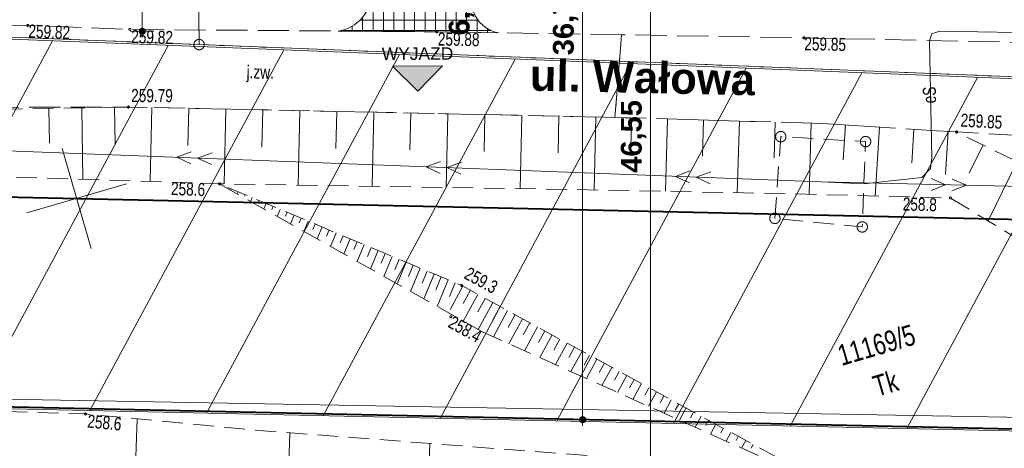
# Model space of a CAD drawing. Header units: millimetres. Extents: x -105537 to 923666, y -162842 to 175608.
# Tile 5 of 41: x -15493 to 31858, y -38074 to -17484. Entities that reach past the tile are written whole.
import ezdxf
from ezdxf.enums import TextEntityAlignment as Align
from ezdxf.xclip import XClip

# ---------------------------------------------------------------- set-up
doc = ezdxf.new("R2010")
doc.units = ezdxf.units.MM
doc.header["$MEASUREMENT"] = 0
doc.header["$XCLIPFRAME"] = 0
for name, pattern in [('1', [1500, 1000, -500]), ('1053', [2000, 1500, -500]), ('2218', [1000, 500, -500]), ('3820', [1500, 1000, -500])]:
    doc.linetypes.add(name, pattern=pattern)
for name, color, linetype in [('A__!REF_RYSUNKI', 7, 'Continuous'), ('Nowe_02-PZT-OBIEKTY', 7, 'Continuous'), ('Nowe_A_WYM_SYTUACJA', 7, 'Continuous')]:
    doc.layers.add(name, color=color, linetype=linetype)
for name, color, linetype, lineweight in [('Nowe_01-PZT-WYPEŁNIENIA_Nr_pióra__18', 9, 'Continuous', 13), ('Nowe_02-PZT-OBIEKTY_Nr_pióra__1', 7, 'Continuous', 13), ('Nowe_02-PZT-OBIEKTY_Nr_pióra__46', 7, 'Continuous', 15), ('Nowe_A_WYM_SYTUACJA_Nr_pióra__1', 7, 'Continuous', 13), ('Nowe_A_WYM_SYTUACJA_Nr_pióra__45', 7, 'Continuous', 15), ('Nowe_A_WYM_SYTUACJA_Nr_pióra__85', 7, 'Continuous', 13), ('Wadowice Wałowa mdcp500_2_EGB_DzialkaEwidencyjna_Nr_pióra__3', 3, 'Continuous', 18), ('Wadowice Wałowa mdcp500_2_EGB_KonturUzytkuGruntowego_Nr_pióra__3', 3, 'Continuous', 18), ('Wadowice Wałowa mdcp500_2_EGB_PunktGraniczny_Nr_pióra__3', 3, 'Continuous', 18), ('Wadowice Wałowa mdcp500_2_GES_InneUrzadzeniaTowarzyszace_Nr_pióra__7', 7, 'Continuous', 18), ('Wadowice Wałowa mdcp500_2_GES_PrzewodElektroenergetyczny_Nr_pióra__1', 1, 'Continuous', 18), ('Wadowice Wałowa mdcp500_2_GES_UrzadzeniaTowarzyszczaceLin_Nr_pióra__7', 7, 'Continuous', 18), ('Wadowice Wałowa mdcp500_2_linie_mpzp_Nr_pióra__135', 135, 'Continuous', 18), ('Wadowice Wałowa mdcp500_2_OT_Komunikacja_Nr_pióra__7', 7, 'Continuous', 18), ('Wadowice Wałowa mdcp500_2_OT_Rzedna_Nr_pióra__7', 7, 'Continuous', 18), ('Wadowice Wałowa mdcp500_2_OT_Skarpa_Nr_pióra__7', 7, 'Continuous', 18), ('Wadowice Wałowa mdcp500_2_siatka_Nr_pióra__7', 7, 'Continuous', 18), ('Wadowice Wałowa mdcp500_2_zakres_pomiaru_Nr_pióra__6', 6, 'Continuous', 18)]:
    doc.layers.add(name, color=color, linetype=linetype, lineweight=lineweight)
for name, color, linetype, lineweight, true_color in [('Nowe_01-PZT-WYPEŁNIENIA_Nr_pióra__249', 7, 'Continuous', 13, 0x595959), ('PZT_MPZP_Nr_pióra__226', 7, 'Continuous', 40, 0x59c9ff), ('Wadowice Wałowa mdcp500_2_teren_zamkniety_Nr_pióra__9', 7, 'Continuous', 18, 0xaaaaaa)]:
    doc.layers.add(name, color=color, linetype=linetype, lineweight=lineweight, true_color=true_color)
doc.styles.add('STYL_AUTOMATYCZNY_2', font='arial.ttf')
doc.styles.add('STYL_AUTOMATYCZNY_3', font='arial.ttf')
doc.styles.add('STYL_AUTOMATYCZNY_5', font='arial.ttf')
doc.styles.add('STYL_AUTOMATYCZNY_6', font='arial.ttf', dxfattribs={"width": 0.75})
doc.linetypes.add('Linia zabudowy - nieprzekraczalna I WSC', pattern='A,0,[2,PAB.6.2 PROJEKT ZAGOSPODAROWANIA TERENU1.Shx,S=23.809524,R=0,X=0,Y=0.361417],-3000,0', length=3000)
doc.dimstyles.new('STYL_AUTOMATYCZNY__1', dxfattribs={"dimtxt": 1000, "dimasz": 570, "dimexe": 0.18, "dimexo": 0.0625, "dimgap": 0, "dimtad": 1, "dimlfac": 0.001, "dimzin": 0, "dimdsep": 46, "dimtxsty": 'STYL_AUTOMATYCZNY_5', "dimblk": 'ARROWHEAD_11', "dimblk1": 'ARROWHEAD_11', "dimblk2": 'ARROWHEAD_11', "dimcen": 0.09, "dimse1": 1, "dimse2": 1, "dimclrd": 7, "dimclre": 7, "dimclrt": 7, "dimadec": 0, "dimazin": 0, "dimtfac": 1, "dimtdec": 4, "dimtmove": 0, "dimatfit": 3, "dimfxl": 1, "dimtolj": 1, "dimtzin": 0, "dimarcsym": 0})
doc.dimstyles.new('STYL_AUTOMATYCZNY__4', dxfattribs={"dimtxt": 1000, "dimasz": 570, "dimexe": 0.18, "dimexo": 0.0625, "dimgap": 0, "dimtad": 1, "dimlfac": 0.001, "dimzin": 0, "dimdsep": 46, "dimtxsty": 'STYL_AUTOMATYCZNY_5', "dimblk": 'ARROWHEAD_11', "dimblk1": 'ARROWHEAD_11', "dimblk2": 'ARROWHEAD_11', "dimcen": 0.09, "dimse1": 1, "dimse2": 1, "dimclrd": 7, "dimclre": 7, "dimclrt": 7, "dimadec": 0, "dimazin": 0, "dimtfac": 1, "dimtdec": 4, "dimtmove": 2, "dimatfit": 3, "dimfxl": 1, "dimtolj": 1, "dimtzin": 0, "dimarcsym": 0})

# ---------------------------------------------------------------- blocks, each defined once
blk = doc.blocks.new('Symbol wejścia 27[2]_1', base_point=(4842, -19705))
at = {"layer": 'Nowe_02-PZT-OBIEKTY', "linetype": 'Continuous', "lineweight": 0, "true_color": 0x000000}
blk.add_hatch(color=18, dxfattribs=at).paths.add_polyline_path([(4842, -19705), (2442, -19714), (3646, -20910)])
at = {"layer": 'Nowe_02-PZT-OBIEKTY_Nr_pióra__1', "color": 7, "linetype": 'Continuous', "lineweight": 13}
for p, q in [((4842, -19705), (2442, -19714)), ((2442, -19714), (3646, -20910)), ((4842, -19705), (3646, -20910))]:
    blk.add_line(p, q, dxfattribs=at)
at = {"layer": 'Nowe_02-PZT-OBIEKTY_Nr_pióra__46', "color": 7, "lineweight": 15, "style": 'STYL_AUTOMATYCZNY_3'}
blk.add_attdef('txt', text='', height=600, rotation=0.2258, dxfattribs=at).set_placement((3639, -19113), align=Align.MIDDLE_CENTER)
blk = doc.blocks.new('*D75')
at = {"layer": 'Nowe_A_WYM_SYTUACJA_Nr_pióra__45', "linetype": 'Continuous', "lineweight": 15}
for points in [[(-9822, -36), (-9811, -94), (-9778, -142), (-9730, -175), (-9672, -186), (-9615, -175), (-9566, -142), (-9534, -94), (-9522, -36), (-9534, 21), (-9566, 70), (-9615, 102), (-9672, 114), (-9730, 102), (-9778, 70), (-9811, 21)], [(-9751, -18042), (-9740, -18099), (-9707, -18148), (-9659, -18180), (-9601, -18192), (-9544, -18180), (-9495, -18148), (-9463, -18099), (-9451, -18042), (-9463, -17984), (-9495, -17936), (-9544, -17903), (-9601, -17892), (-9659, -17903), (-9707, -17936), (-9740, -17984)]]:
    blk.add_hatch(color=7, dxfattribs=at).paths.add_polyline_path(points)
at = {"layer": 'Nowe_A_WYM_SYTUACJA_Nr_pióra__45', "color": 7, "linetype": 'Continuous', "lineweight": 15}
blk.add_circle((-9601, -18042), 150, dxfattribs=at)
at = {"layer": 'Nowe_A_WYM_SYTUACJA_Nr_pióra__85', "color": 7, "linetype": 'Continuous', "lineweight": 13}
for p, q in [((-9672, -186), (-9602, -17892)), ((-10164, -18044), (-9751, -18042)), ((-9601, -18192), (-9600, -18342)), ((-9451, -18041), (-9039, -18039))]:
    blk.add_line(p, q, dxfattribs=at)
at = {"layer": 'Nowe_A_WYM_SYTUACJA_Nr_pióra__1', "color": 7, "lineweight": 13, "insert": (-9830, -10756), "char_height": 1000, "attachment_point": 7, "rotation": 90.2258, "style": 'STYL_AUTOMATYCZNY_5'}
blk.add_mtext('\\A1;{\\pql;\\fArial|b1|i0|c238|p0;\\W1.000000;18,01}', dxfattribs=at)
blk = doc.blocks.new('ARROWHEAD_11')
at = {"color": 0, "linetype": 'Continuous', "lineweight": 0}
blk.add_line((0, 0), (-1, 0), dxfattribs=at)
at = {"color": 0, "linetype": 'Continuous', "lineweight": 0, "const_width": 0.25, "flags": 128}
blk.add_lwpolyline([(-0.125, 0, 1), (0.125, 0, 1)], format="xyb", close=True, dxfattribs=at)
blk = doc.blocks.new('*D91')
at = {"layer": 'Nowe_A_WYM_SYTUACJA_Nr_pióra__45', "linetype": 'Continuous', "lineweight": 15}
for points in [[(11426, 0), (11438, -57), (11470, -106), (11519, -139), (11576, -150), (11634, -139), (11682, -106), (11715, -57), (11726, 0), (11715, 57), (11682, 106), (11634, 139), (11576, 150), (11519, 139), (11470, 106), (11438, 57)], [(11426, -36699), (11438, -36756), (11470, -36805), (11519, -36837), (11576, -36849), (11634, -36837), (11682, -36805), (11715, -36756), (11726, -36699), (11715, -36641), (11682, -36593), (11634, -36560), (11576, -36549), (11519, -36560), (11470, -36593), (11438, -36641)]]:
    blk.add_hatch(color=7, dxfattribs=at).paths.add_polyline_path(points)
at = {"layer": 'Nowe_A_WYM_SYTUACJA_Nr_pióra__45', "color": 7, "linetype": 'Continuous', "lineweight": 15}
for centre in [(11576, 0), (11576, -36699)]:
    blk.add_circle(centre, 150, dxfattribs=at)
at = {"layer": 'Nowe_A_WYM_SYTUACJA_Nr_pióra__85', "color": 7, "linetype": 'Continuous', "lineweight": 13}
for p, q in [((11426, 0), (11014, 0)), ((11576, 150), (11576, 300)), ((12139, 0), (11726, 0)), ((11576, -36549), (11576, -150)), ((11426, -36699), (11014, -36699)), ((11576, -36999), (11576, -36849)), ((12139, -36699), (11726, -36699))]:
    blk.add_line(p, q, dxfattribs=at)
at = {"layer": 'Nowe_A_WYM_SYTUACJA_Nr_pióra__1', "color": 7, "lineweight": 13, "insert": (11376, -19191), "char_height": 1000, "attachment_point": 7, "rotation": 90, "style": 'STYL_AUTOMATYCZNY_5'}
blk.add_mtext('\\A1;{\\pql;\\fArial|b1|i0|c238|p0;\\W1.000000;36,70}', dxfattribs=at)
blk = doc.blocks.new('*D92')
at = {"layer": 'Nowe_A_WYM_SYTUACJA_Nr_pióra__45', "linetype": 'Continuous', "lineweight": 15}
for points in [[(14693, 150), (14704, 93), (14737, 44), (14786, 11), (14843, 0), (14900, 11), (14949, 44), (14982, 93), (14993, 150), (14982, 207), (14949, 256), (14900, 289), (14843, 300), (14786, 289), (14737, 256), (14704, 207)], [(14693, -46398), (14704, -46455), (14737, -46504), (14786, -46537), (14843, -46548), (14900, -46537), (14949, -46504), (14982, -46455), (14993, -46398), (14982, -46341), (14949, -46292), (14900, -46259), (14843, -46248), (14786, -46259), (14737, -46292), (14704, -46341)]]:
    blk.add_hatch(color=7, dxfattribs=at).paths.add_polyline_path(points)
at = {"layer": 'Nowe_A_WYM_SYTUACJA_Nr_pióra__45', "color": 7, "linetype": 'Continuous', "lineweight": 15}
for centre in [(14843, 150), (14843, -46398)]:
    blk.add_circle(centre, 150, dxfattribs=at)
at = {"layer": 'Nowe_A_WYM_SYTUACJA_Nr_pióra__85', "color": 7, "linetype": 'Continuous', "lineweight": 13}
for p, q in [((14693, 150), (14281, 150)), ((14843, 300), (14843, 450)), ((14843, -46248), (14843, 0)), ((15406, 150), (14993, 150)), ((14693, -46398), (14281, -46398)), ((15406, -46398), (14993, -46398)), ((14843, -46698), (14843, -46548))]:
    blk.add_line(p, q, dxfattribs=at)
at = {"layer": 'Nowe_A_WYM_SYTUACJA_Nr_pióra__1', "color": 7, "lineweight": 13, "insert": (14643, -24840), "char_height": 1000, "attachment_point": 7, "rotation": 90, "style": 'STYL_AUTOMATYCZNY_5'}
blk.add_mtext('\\A1;{\\pql;\\fArial|b1|i0|c238|p0;\\W1.000000;46,55}', dxfattribs=at)
blk = doc.blocks.new('Rysunek_3_2', base_point=(-5551989123, -7375062639))
at = {"layer": 'Wadowice Wałowa mdcp500_2_EGB_DzialkaEwidencyjna_Nr_pióra__3', "color": 3, "linetype": 'Continuous', "lineweight": 18, "flags": 128}
for points in [[(-49613, -17103), (-45068, -17183), (-6866, -18678), (-6905, -14680), (-7211, 18978), (13400, 19233), (13284, 30177)], [(211975, -29514), (208371, -27283), (194615, -27259), (185141, -4678), (183513, 20398), (181302, 20264), (171939, -24324), (72353, -21598), (55554, -21138), (-6866, -18678), (-45068, -17183), (-49613, -17103)]]:
    blk.add_lwpolyline(points, dxfattribs=at)
blk.add_lwpolyline([(72353, -21598), (72069, -13723), (26261, -15975), (-6905, -14680), (-6866, -18678), (55554, -21138)], close=True, dxfattribs=at)
at = {"layer": 'Wadowice Wałowa mdcp500_2_EGB_KonturUzytkuGruntowego_Nr_pióra__3', "color": 3, "linetype": '2218', "lineweight": 18, "flags": 128}
for points in [[(-6866, -18678), (-36429, -17520)], [(55554, -21138), (-6866, -18678)]]:
    blk.add_lwpolyline(points, dxfattribs=at)
at = {"layer": 'Wadowice Wałowa mdcp500_2_EGB_PunktGraniczny_Nr_pióra__3', "color": 3, "linetype": 'Continuous', "lineweight": 18}
blk.add_circle((-6866, -18678), 250, dxfattribs=at)
at = {"layer": 'Wadowice Wałowa mdcp500_2_GES_InneUrzadzeniaTowarzyszace_Nr_pióra__7', "color": 7, "linetype": '1', "lineweight": 18, "flags": 128}
blk.add_lwpolyline([(20825, -27027), (21108, -23101), (25187, -23339), (25027, -27438)], close=True, dxfattribs=at)
at = {"layer": 'Wadowice Wałowa mdcp500_2_GES_InneUrzadzeniaTowarzyszace_Nr_pióra__7', "color": 7, "linetype": 'Continuous', "lineweight": 18}
for centre in [(21108, -23101), (21108, -23101), (25187, -23339), (25187, -23339), (20825, -27027), (20825, -27027), (25027, -27438), (25027, -27438)]:
    blk.add_circle(centre, 250, dxfattribs=at)
at = {"layer": 'Wadowice Wałowa mdcp500_2_GES_PrzewodElektroenergetyczny_Nr_pióra__1', "color": 1, "linetype": 'Continuous', "lineweight": 18}
for p, q in [((-7943, -24094), (-7240, -23834)), ((-7943, -24094), (-7262, -24407)), ((-6944, -24132), (-6241, -23872)), ((-6944, -24132), (-6263, -24446)), ((4048, -24553), (4751, -24292)), ((4048, -24553), (4729, -24866)), ((5047, -24591), (5750, -24331)), ((5047, -24591), (5728, -24904)), ((16039, -25011), (16742, -24751)), ((16039, -25011), (16720, -25325)), ((17038, -25050), (17742, -24789)), ((17038, -25050), (17720, -25363)), ((29032, -25417), (28333, -25688)), ((29032, -25417), (28346, -25114)), ((30032, -25440), (29333, -25711)), ((30032, -25440), (29346, -25137))]:
    blk.add_line(p, q, dxfattribs=at)
at = {"layer": 'Wadowice Wałowa mdcp500_2_GES_PrzewodElektroenergetyczny_Nr_pióra__1', "color": 1, "linetype": 'Continuous', "lineweight": 18, "flags": 128}
for points in [[(75139, -8423), (73209, -8735), (72854, -8839), (72761, -9199), (72870, -10324), (73132, -13976), (72916, -14414), (72374, -14593), (71200, -14601), (67173, -14973), (47440, -17815), (46012, -18168), (44292, -18305), (28764, -18027), (28367, -18163), (28268, -18505), (28377, -24097), (28302, -24629), (27887, -25063), (26120, -25255), (25110, -25362), (23034, -25279)], [(23034, -25279), (-47668, -22575)], [(163212, -28512), (23034, -25279)]]:
    blk.add_lwpolyline(points, dxfattribs=at)
at = {"layer": 'Wadowice Wałowa mdcp500_2_GES_UrzadzeniaTowarzyszczaceLin_Nr_pióra__7', "color": 7, "linetype": 'Continuous', "lineweight": 18, "flags": 128}
blk.add_lwpolyline([(26120, -25255), (27887, -25063), (28302, -24629), (28377, -24097), (28268, -18505), (28367, -18163), (28764, -18027), (44292, -18305), (46012, -18168), (47440, -17815), (67173, -14973), (71200, -14601), (72374, -14593), (72916, -14414), (73132, -13976), (72870, -10324), (72761, -9199), (72854, -8839), (73209, -8735)], dxfattribs=at)
at = {"layer": 'Wadowice Wałowa mdcp500_2_linie_mpzp_Nr_pióra__135', "color": 135, "linetype": 'Continuous', "lineweight": 18, "flags": 128}
blk.add_lwpolyline([(-36429, -17520), (-36210, -35636), (171459, -40206), (174429, -59217), (180140, -92623)], dxfattribs=at)
at = {"layer": 'Wadowice Wałowa mdcp500_2_OT_Komunikacja_Nr_pióra__7', "color": 7, "linetype": '1053', "lineweight": 18, "flags": 128}
for points in [[(71960, -13672), (57320, -8896), (57149, 6064), (56160, 6671), (56118, 9961), (51387, 11936), (44301, 15059), (44269, 15383), (44009, 15453), (43752, 15264), (43714, 12638), (43742, 6678), (47437, 5651), (49147, 4357), (50006, -5600), (50729, -7222), (51093, -10116), (50792, -12516), (50087, -14242), (48950, -15740), (47118, -16888), (45080, -17971), (42823, -18483), (38141, -18680), (22236, -18356), (13453, -18206)], [(13453, -18206), (4569, -18065), (-10192, -17949), (-15102, -17755), (-34664, -17537), (-37281, -17206), (-40015, -16544), (-42399, -15728), (-45706, -13348), (-45576, -10040), (-50175, -6339), (-51279, -6919)], [(13131, -22175), (23385, -22479), (29563, -22877), (36561, -23265), (48311, -29029), (51424, -29059), (61616, -29830), (70697, -28715), (82260, -25430), (88165, -22033), (96565, -22263), (99315, -20764), (118782, -21155), (145932, -21287), (162549, -20873), (166835, -22249), (168061, -22808), (165970, -15345), (165136, -15307), (165064, -16026), (145512, -15983), (132035, -15878), (123611, -15957), (119031, -16218), (99755, -15907), (90515, -15620), (72846, -15497), (71960, -13672)], [(13453, -18206), (13131, -22175)], [(13131, -22175), (13453, -18206)], [(-48716, -19626), (-46769, -20605), (-40871, -21616), (-35012, -21742), (-10262, -21678), (13131, -22175)]]:
    blk.add_lwpolyline(points, dxfattribs=at)
at = {"layer": 'Wadowice Wałowa mdcp500_2_OT_Rzedna_Nr_pióra__7', "color": 7, "linetype": 'Continuous', "lineweight": 18}
for centre in [(-15102, -17755), (-10192, -17949), (4569, -18065), (22236, -18356), (-10262, -21678), (29563, -22877), (-5885, -25371), (29267, -26046), (5767, -30257), (5245, -31753), (-12330, -36425)]:
    blk.add_circle(centre, 50, dxfattribs=at)
at = {"layer": 'Wadowice Wałowa mdcp500_2_OT_Skarpa_Nr_pióra__7', "color": 7, "linetype": '3820', "lineweight": 18, "flags": 128}
for points in [[(180951, -49717), (181005, -45504), (179460, -36267), (178916, -32291), (172816, -26225), (168159, -24217), (147257, -24046), (129930, -23886), (113248, -23434), (91467, -22925), (80746, -26705), (70697, -28715), (61616, -29830), (44992, -30433), (29563, -22877), (23385, -22479), (13131, -22175), (-10262, -21678), (-25279, -21938), (-45465, -28769)], [(-44754, -30769), (-35383, -27871), (-25154, -24724), (-5885, -25371), (11131, -25643), (20652, -25827), (29267, -26046), (44462, -35264), (64272, -32222), (80558, -29780), (90091, -26284), (99677, -26512), (117762, -27129), (138335, -27781), (156939, -28787), (168429, -29221), (171541, -31502), (173273, -38413), (173469, -42304)], [(173469, -42304), (156250, -40758), (142423, -39953), (123922, -39374), (100910, -38860), (90279, -38655), (71500, -38980), (48852, -39610), (31477, -40068), (24078, -40234), (19896, -39035), (-3772, -37233), (-12330, -36425), (-34831, -35699), (-43112, -35387)]]:
    blk.add_lwpolyline(points, dxfattribs=at)
at = {"layer": 'Wadowice Wałowa mdcp500_2_OT_Skarpa_Nr_pióra__7', "color": 7, "linetype": 'Continuous', "lineweight": 18, "flags": 128}
for points in [[(-14093, -21744), (-14063, -23421)], [(-12510, -21717), (-12450, -25150)], [(-10926, -21689), (-10896, -23446)], [(-9146, -21701), (-9222, -25259)], [(-7366, -21739), (-7404, -23529)], [(-5586, -21777), (-5663, -25374)], [(-3806, -21815), (-3844, -23609)], [(-2026, -21853), (-2102, -25431)], [(-246, -21890), (-284, -23675)], [(1534, -21928), (1459, -25488)], [(3314, -21966), (3277, -23741)], [(5094, -22004), (5019, -25545)], [(6874, -22042), (6837, -23808)], [(8655, -22080), (8580, -25602)], [(10435, -22118), (10397, -23874)], [(12215, -22155), (12140, -25662)], [(13941, -22199), (13889, -23947)], [(15667, -22250), (15563, -25728)], [(17392, -22301), (17341, -24032)], [(19118, -22352), (19016, -25795)], [(20844, -22404), (20793, -24116)], [(22570, -22455), (22469, -25873)], [(24217, -22533), (24108, -24222)], [(25863, -22639), (25649, -25954)], [(27509, -22745), (27404, -24370)], [(29155, -22851), (29022, -24912)], [(30834, -23500), (30174, -24848)], [(32472, -24302), (31080, -27146)], [(-5659, -25465), (-5670, -25491)], [(-5659, -25465), (-5670, -25491)], [(-5322, -25607), (-5336, -25639)], [(-5322, -25607), (-5336, -25639)], [(-4985, -25748), (-5029, -25852)], [(-4985, -25748), (-5029, -25852)], [(-4649, -25889), (-4679, -25960)], [(-4649, -25889), (-4679, -25960)], [(-4312, -26030), (-4388, -26212)], [(-4312, -26030), (-4388, -26212)], [(-3975, -26171), (-4022, -26282)], [(-3975, -26171), (-4022, -26282)], [(-3639, -26312), (-3748, -26572)], [(-3639, -26312), (-3748, -26572)], [(-3302, -26454), (-3365, -26603)], [(-3302, -26454), (-3365, -26603)], [(-2965, -26595), (-3107, -26932)], [(-2965, -26595), (-3107, -26932)], [(-2629, -26736), (-2708, -26924)], [(-2629, -26736), (-2708, -26924)], [(-2292, -26877), (-2466, -27292)], [(-2292, -26877), (-2466, -27292)], [(-1955, -27018), (-2051, -27245)], [(-1955, -27018), (-2051, -27245)], [(-1619, -27160), (-1826, -27653)], [(-1619, -27160), (-1826, -27653)], [(-1282, -27301), (-1394, -27567)], [(-1282, -27301), (-1394, -27567)], [(-945, -27442), (-1185, -28013)], [(-945, -27442), (-1185, -28013)], [(-609, -27583), (-737, -27888)], [(-609, -27583), (-737, -27888)], [(-272, -27724), (-544, -28373)], [(-272, -27724), (-544, -28373)], [(65, -27865), (-80, -28209)], [(65, -27865), (-80, -28209)], [(401, -28007), (96, -28733)], [(401, -28007), (96, -28733)], [(738, -28148), (577, -28531)], [(738, -28148), (577, -28531)], [(1074, -28289), (737, -29093)], [(1074, -28289), (737, -29093)], [(1411, -28430), (1234, -28852)], [(1411, -28430), (1234, -28852)], [(1748, -28571), (1378, -29453)], [(1748, -28571), (1378, -29453)], [(2084, -28713), (1891, -29173)], [(2084, -28713), (1891, -29173)], [(2421, -28854), (2019, -29814)], [(2421, -28854), (2019, -29814)], [(2758, -28995), (2548, -29494)], [(2758, -28995), (2548, -29494)], [(3095, -29136), (2659, -30174)], [(3095, -29136), (2659, -30174)], [(3431, -29277), (3205, -29816)], [(3431, -29277), (3205, -29816)], [(3768, -29418), (3300, -30534)], [(3768, -29418), (3300, -30534)], [(4105, -29560), (3862, -30137)], [(4105, -29560), (3862, -30137)], [(4441, -29701), (3941, -30894)], [(4441, -29701), (3941, -30894)], [(4778, -29842), (4519, -30458)], [(4778, -29842), (4519, -30458)], [(5114, -29983), (4581, -31254)], [(5114, -29983), (4581, -31254)], [(5451, -30124), (5176, -30779)], [(5451, -30124), (5176, -30779)], [(5824, -30288), (5214, -31408)], [(5824, -30288), (5214, -31408)], [(6182, -30483), (5833, -31123)], [(6182, -30483), (5833, -31123)], [(6540, -30678), (5840, -31962)], [(6540, -30678), (5840, -31962)], [(6898, -30873), (6547, -31517)], [(6898, -30873), (6547, -31517)], [(7255, -31068), (6551, -32361)], [(7255, -31068), (6551, -32361)], [(7613, -31263), (7263, -31906)], [(7613, -31263), (7263, -31906)], [(7971, -31458), (7285, -32717)], [(7971, -31458), (7285, -32717)], [(8329, -31653), (7994, -32268)], [(8329, -31653), (7994, -32268)], [(8687, -31848), (8031, -33051)], [(8687, -31848), (8031, -33051)], [(9045, -32043), (8725, -32630)], [(9045, -32043), (8725, -32630)], [(9403, -32238), (8778, -33385)], [(9403, -32238), (8778, -33385)], [(9760, -32433), (9456, -32992)], [(9760, -32433), (9456, -32992)], [(10118, -32628), (9524, -33719)], [(10118, -32628), (9524, -33719)], [(10476, -32823), (10187, -33354)], [(10476, -32823), (10187, -33354)], [(10834, -33018), (10270, -34053)], [(10834, -33018), (10270, -34053)], [(11192, -33213), (10917, -33716)], [(11192, -33213), (10917, -33716)], [(11550, -33408), (11016, -34387)], [(11550, -33408), (11016, -34387)], [(11908, -33603), (11648, -34078)], [(11908, -33603), (11648, -34078)], [(12265, -33798), (11762, -34721)], [(12265, -33798), (11762, -34721)], [(12623, -33992), (12379, -34440)], [(12623, -33992), (12379, -34440)], [(12981, -34187), (12509, -35055)], [(12981, -34187), (12509, -35055)], [(13339, -34382), (13110, -34802)], [(13339, -34382), (13110, -34802)], [(13697, -34577), (13255, -35389)], [(13697, -34577), (13255, -35389)], [(14055, -34772), (13841, -35164)], [(14055, -34772), (13841, -35164)], [(14413, -34967), (14001, -35723)], [(14413, -34967), (14001, -35723)], [(14770, -35162), (14572, -35526)], [(14770, -35162), (14572, -35526)], [(15128, -35357), (14747, -36057)], [(15128, -35357), (14747, -36057)], [(15486, -35552), (15303, -35888)], [(15486, -35552), (15303, -35888)], [(15844, -35747), (15493, -36391)], [(15844, -35747), (15493, -36391)], [(16202, -35942), (16034, -36250)], [(16202, -35942), (16034, -36250)], [(16560, -36137), (16239, -36725)], [(16560, -36137), (16239, -36725)], [(16918, -36332), (16765, -36612)], [(16918, -36332), (16765, -36612)], [(-10096, -43934), (-9847, -36659)], [(17275, -36527), (16986, -37059)], [(17275, -36527), (16986, -37059)], [(17633, -36722), (17496, -36974)], [(17633, -36722), (17496, -36974)], [(17991, -36917), (17732, -37393)], [(17991, -36917), (17732, -37393)], [(-2723, -44180), (-2504, -37330)], [(18349, -37112), (18227, -37336)], [(18349, -37112), (18227, -37336)], [(18707, -37307), (18478, -37727)], [(18707, -37307), (18478, -37727)], [(4018, -44396), (4227, -37842)], [(19065, -37502), (18958, -37698)], [(19065, -37502), (18958, -37698)], [(19423, -37697), (19224, -38061)], [(19423, -37697), (19224, -38061)], [(19780, -37892), (19689, -38060)], [(19780, -37892), (19689, -38060)]]:
    blk.add_lwpolyline(points, dxfattribs=at)
at = {"layer": 'Wadowice Wałowa mdcp500_2_OT_Skarpa_Nr_pióra__7', "color": 7, "linetype": '3820', "lineweight": 18, "flags": 128}
blk.add_lwpolyline([(6783, -32492), (24078, -40234), (5767, -30257), (-5885, -25371)], close=True, dxfattribs=at)
at = {"layer": 'Wadowice Wałowa mdcp500_2_siatka_Nr_pióra__7', "color": 7, "linetype": 'Continuous', "lineweight": 18}
blk.add_line((-12753, -26070), (-12753, -26070), dxfattribs=at)
at = {"layer": 'Wadowice Wałowa mdcp500_2_siatka_Nr_pióra__7', "color": 7, "linetype": 'Continuous', "lineweight": 18, "flags": 128}
for points in [[(-12054, -28470), (-13452, -23669)], [(-15153, -26769), (-10353, -25370)]]:
    blk.add_lwpolyline(points, dxfattribs=at)
at = {"layer": 'Wadowice Wałowa mdcp500_2_teren_zamkniety_Nr_pióra__9', "color": 253, "linetype": 'Continuous', "lineweight": 18, "true_color": 0xaaaaaa, "flags": 128}
blk.add_lwpolyline([(-36212, -35736), (-35614, -17653), (-6869, -18778), (55550, -21238), (72350, -21698), (171906, -24423), (172155, -24600), (171556, -40308)], close=True, dxfattribs=at)
for points in [[(-13914, -18502), (-23337, -36019)], [(-8359, -18730), (-17725, -36142)], [(-2802, -18957), (-12114, -36266)], [(2767, -19158), (-6502, -36389)], [(8328, -19377), (-891, -36513)], [(13888, -19596), (4721, -36636)], [(19448, -19815), (10332, -36760)], [(25008, -20034), (15944, -36883)], [(30568, -20254), (21555, -37007)], [(36128, -20473), (27167, -37130)]]:
    blk.add_lwpolyline(points, dxfattribs=at)
at = {"layer": 'Wadowice Wałowa mdcp500_2_zakres_pomiaru_Nr_pióra__6', "color": 6, "linetype": 'Continuous', "lineweight": 18, "flags": 128}
blk.add_lwpolyline([(-36180, 34746), (4114, 60748), (44966, 61815), (60249, 60296), (102129, 6512), (100199, -31350), (79246, -37422), (-27808, -35505), (-36756, -10950)], close=True, dxfattribs=at)
at = {"layer": 'Wadowice Wałowa mdcp500_2_EGB_DzialkaEwidencyjna_Nr_pióra__3', "color": 3, "linetype": 'Continuous', "lineweight": 18, "insert": (23750, -33160), "char_height": 1000, "attachment_point": 1, "rotation": 16.2415, "style": 'STYL_AUTOMATYCZNY_6'}
blk.add_mtext('\\A1;{\\pql;\\fArial|b0|i0|c238|p0;\\W0.750000;11169/5}', dxfattribs=at)
at = {"layer": 'Wadowice Wałowa mdcp500_2_EGB_KonturUzytkuGruntowego_Nr_pióra__3', "color": 3, "linetype": 'Continuous', "lineweight": 18, "insert": (25727, -35600), "char_height": 1000, "attachment_point": 7, "rotation": 16.2415, "style": 'STYL_AUTOMATYCZNY_6'}
blk.add_mtext('\\A1;{\\pql;\\fArial|b0|i0|c238|p0;\\W0.750000;Tk}', dxfattribs=at)
at = {"layer": 'Wadowice Wałowa mdcp500_2_GES_PrzewodElektroenergetyczny_Nr_pióra__1', "color": 1, "linetype": 'Continuous', "lineweight": 18, "insert": (28266, -21501), "char_height": 625, "attachment_point": 4, "rotation": 90.8135, "style": 'STYL_AUTOMATYCZNY_6'}
blk.add_mtext('\\A1;{\\pql;\\fArial|b0|i0|c238|p0;\\W0.750000;eS}', dxfattribs=at)
at = {"layer": 'Wadowice Wałowa mdcp500_2_OT_Komunikacja_Nr_pióra__7', "color": 7, "linetype": 'Continuous', "lineweight": 18, "insert": (-4589, -20486), "char_height": 625, "attachment_point": 7, "rotation": 358.7823, "style": 'STYL_AUTOMATYCZNY_6'}
blk.add_mtext('\\A1;{\\pql;\\fArial|b0|i0|c238|p0;\\W0.750000;j.zw.}', dxfattribs=at)
at = {"layer": 'Wadowice Wałowa mdcp500_2_OT_Rzedna_Nr_pióra__7', "color": 7, "linetype": 'Continuous', "lineweight": 18, "char_height": 625, "style": 'STYL_AUTOMATYCZNY_6'}
for s, insert, attachment_point, rotation in [('\\A1;{\\pql;\\fArial|b0|i0|c238|p0;\\W0.750000;259.82}', (-15084, -18345), 7, 357.7328), ('\\A1;{\\pql;\\fArial|b0|i0|c238|p0;\\W0.750000;259.82}', (-10134, -18611), 7, 358.5529), ('\\A1;{\\pql;\\fArial|b0|i0|c238|p0;\\W0.750000;259.88}', (4612, -18731), 7, 359.0914), ('\\A1;{\\pql;\\fArial|b0|i0|c238|p0;\\W0.750000;259.85}', (22236, -18956), 7, 358.8316), ('\\A1;{\\pql;\\fArial|b0|i0|c238|p0;\\W0.750000;259.79}', (-10132, -21445), 7, 359.7844), ('\\A1;{\\pql;\\fArial|b0|i0|c238|p0;\\W0.750000;259.85}', (29740, -22625), 7, 356.8241), ('\\A1;{\\pql;\\fArial|b0|i0|c238|p0;\\W0.750000;258.6}', (-8204, -25279), 1, 358.0791), ('\\A1;{\\pql;\\fArial|b0|i0|c238|p0;\\W0.750000;258.8}', (26983, -26022), 1, 358.5424), ('\\A1;{\\pql;\\fArial|b0|i0|c238|p0;\\W0.750000;259.3}', (6128, -29336), 1, 331.4164), ('\\A1;{\\pql;\\fArial|b0|i0|c238|p0;\\W0.750000;258.4}', (5368, -31680), 1, 330.656), ('\\A1;{\\pql;\\fArial|b0|i0|c238|p0;\\W0.750000;258.6}', (-12203, -36449), 1, 354.601)]:
    blk.add_mtext(s, dxfattribs=dict(at, insert=insert, attachment_point=attachment_point, rotation=rotation))
blk = doc.blocks.new('*D101')
at = {"layer": 'Nowe_A_WYM_SYTUACJA_Nr_pióra__45', "linetype": 'Continuous', "lineweight": 15}
for points in [[(6416, -9415), (6428, -9472), (6460, -9521), (6509, -9553), (6566, -9565), (6624, -9553), (6672, -9521), (6705, -9472), (6716, -9415), (6705, -9357), (6672, -9309), (6624, -9276), (6566, -9265), (6509, -9276), (6460, -9309), (6428, -9357)], [(6416, -15418), (6428, -15475), (6460, -15524), (6509, -15557), (6566, -15568), (6624, -15557), (6672, -15524), (6705, -15475), (6716, -15418), (6705, -15361), (6672, -15312), (6624, -15279), (6566, -15268), (6509, -15279), (6460, -15312), (6428, -15361)]]:
    blk.add_hatch(color=7, dxfattribs=at).paths.add_polyline_path(points)
at = {"layer": 'Nowe_A_WYM_SYTUACJA_Nr_pióra__45', "color": 7, "linetype": 'Continuous', "lineweight": 15}
for centre in [(6566, -9415), (6566, -15418)]:
    blk.add_circle(centre, 150, dxfattribs=at)
at = {"layer": 'Nowe_A_WYM_SYTUACJA_Nr_pióra__85', "color": 7, "linetype": 'Continuous', "lineweight": 13}
for p, q in [((6416, -9415), (6004, -9415)), ((7129, -9415), (6716, -9415)), ((6566, -15268), (6566, -9565)), ((6416, -15418), (6004, -15418)), ((6566, -15718), (6566, -15568)), ((7129, -15418), (6716, -15418))]:
    blk.add_line(p, q, dxfattribs=at)
at = {"layer": 'Nowe_A_WYM_SYTUACJA_Nr_pióra__1', "color": 7, "lineweight": 13, "char_height": 1000, "attachment_point": 7, "rotation": 90, "style": 'STYL_AUTOMATYCZNY_5'}
for s, insert in [('\\A1;{\\pql;\\fArial|b1|i0|c238|p0;\\W1.000000;2,50}', (6366, -12234)), ('\\A1;{\\pql;\\fArial|b1|i0|c238|p0;\\W1.000000;6,00}', (6366, -18237))]:
    blk.add_mtext(s, dxfattribs=dict(at, insert=insert))

msp = doc.modelspace()

# ---------------------------------------------------------------- hatches: boundary and pattern name
at = {"layer": 'Nowe_01-PZT-WYPEŁNIENIA_Nr_pióra__18', "linetype": 'Continuous', "lineweight": 13}
h = msp.add_hatch(dxfattribs=at)
h.set_pattern_fill('Siatka_50x50_0001', color=9, style=0, pattern_type=2)
h.set_pattern_definition([(0, (0, 0), (0, 500), []), (90, (0, 0), (-500, 0), [])])
h.paths.add_polyline_path([(-184.236, -18027.891), (4569.444, -18065.255), (7554.494, -18112.6, -0.500069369), (6389.114, -15934.551, -0.302155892), (7522.379, -15243.133), (26260.529, -15975.15), (44272.183, -15089.744), (72068.868, -13723.331), (57320.046, -8895.707), (57149.339, 6063.549), (56159.937, 6671.073), (56124.967, 9428.206), (51798.798, 10801.337), (48345.188, 13276.629), (44300.68, 15058.952), (44218.786, 15382.962), (44250.893, 16401.486), (43931.658, 16826.273), (43846.655, 30883.501), (13284.423, 30177.497), (13400.043, 19233.058), (13444.763, 15000), (36500, 15000), (36500, 0), (0, 0), (49.07, -14951.184), (276.737, -14960.078, -0.402677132), (1428.612, -16157.229, -0.373220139)])
h.paths.add_polyline_path([(43704.623, -2238.054), (43714.982, -821.629), (43815.663, -8840.491), (43873.089, -13042.11), (43736.422, -3838.389)], flags=0)

# ---------------------------------------------------------------- linework, layer by layer
at = {"layer": 'Nowe_01-PZT-WYPEŁNIENIA_Nr_pióra__249', "color": 251, "linetype": 'Continuous', "lineweight": 13, "true_color": 0x595959, "flags": 128}
msp.add_lwpolyline([(36500, 0), (0, 0), (49.07, -14951.184), (276.737, -14960.078, -0.402677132), (1428.612, -16157.229, -0.373220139), (-184.236, -18027.891), (4569.444, -18065.255), (7554.494, -18112.6, -0.500069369), (6389.114, -15934.551, -0.302155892), (7522.379, -15243.133), (26260.529, -15975.15), (44272.183, -15089.744)], format="xyb", dxfattribs=at)
at = {"layer": 'PZT_MPZP_Nr_pióra__226', "color": 151, "linetype": 'Continuous', "lineweight": 40, "true_color": 0x59c9ff}
msp.add_lwpolyline([(-36429.18, -17520.246), (-36209.897, -35635.675), (171459.496, -40205.528), (174391.348, -58978.531), (180140.333, -92623.229)], dxfattribs=at)
at = {"layer": 'PZT_MPZP_Nr_pióra__226', "color": 151, "linetype": 'Linia zabudowy - nieprzekraczalna I WSC', "lineweight": 40, "true_color": 0x59c9ff}
msp.add_lwpolyline([(-25692.586, -25783.13), (161976.705, -29940.99), (164511.466, -22402.19)], dxfattribs=at)

# ---------------------------------------------------------------- block references
at = {"layer": 'A__!REF_RYSUNKI', "color": 7, "linetype": 'Continuous', "lineweight": 13}
ref = msp.add_blockref('Rysunek_3_2', (-5551989123.249, -7375062639.407), dxfattribs=at)
XClip(ref).set_block_clipping_path([(-61241.4531575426, -107607.1502755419), (18474.2309784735, -84385.0293576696), (39659.2429552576, -157107.8322890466), (251319.9927157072, -95448.5543467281), (195865.5394707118, 94912.5971797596), (119370.7429366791, 72628.7588867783), (110592.302622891, 102762.9304267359), (-104289.334739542, 40165.3698595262)])
at = {"layer": 'Nowe_02-PZT-OBIEKTY', "color": 7, "linetype": 'Continuous', "lineweight": 13}
msp.add_blockref('Symbol wejścia 27[2]_1', (4841.546, -19704.935), dxfattribs=at).add_auto_attribs({'txt': 'WYJAZD'})

# ---------------------------------------------------------------- texts
at = {"layer": 'Nowe_02-PZT-OBIEKTY_Nr_pióra__1', "color": 7, "linetype": 'Continuous', "lineweight": 13, "insert": (9029.18, -20909.514), "char_height": 1500, "attachment_point": 7, "rotation": 358.7905948, "style": 'STYL_AUTOMATYCZNY_2'}
msp.add_mtext('\\A1;{\\pql;\\fArial|b1|i0|c238|p0;\\W1.000000;ul. Wałowa}', dxfattribs=at)

# ---------------------------------------------------------------- dimensions: what is measured, and where the dimension line sits
at = {"layer": 'Nowe_A_WYM_SYTUACJA', "color": 7, "linetype": 'Continuous', "lineweight": 13}
for base, p1, p2, angle, dimstyle, picture, middle, turn in [((-9601.227, -18041.686), (-500, 0), (-7046.638, -18031.618), 270.2258122, 'STYL_AUTOMATYCZNY__1', '*D75', (-10336.542, -9082.541), 90.2258122), ((11576.277, 0), (12101.682, -36698.792), (-500, 0), 90, 'STYL_AUTOMATYCZNY__4', '*D91', (10876.277, -17515.489), 90), ((14843.007, 150), (14012.535, -46398.03), (18000, 150), 90, 'STYL_AUTOMATYCZNY__1', '*D92', (14143.007, -23164.88), 90), ((6566.276, -9414.873), (-275.952, -15417.968), (5070.469, -9414.873), 90, 'STYL_AUTOMATYCZNY__1', '*D101', (5866.276, -16942.588), 90)]:
    dim = msp.add_linear_dim(base=base, p1=p1, p2=p2, angle=angle, dimstyle=dimstyle, dxfattribs=at)
    dim.commit()
    dim.dimension.update_dxf_attribs({"geometry": picture, "text_midpoint": middle, "dimtype": 160, "text_rotation": turn})

doc.saveas('drawing.dxf')
